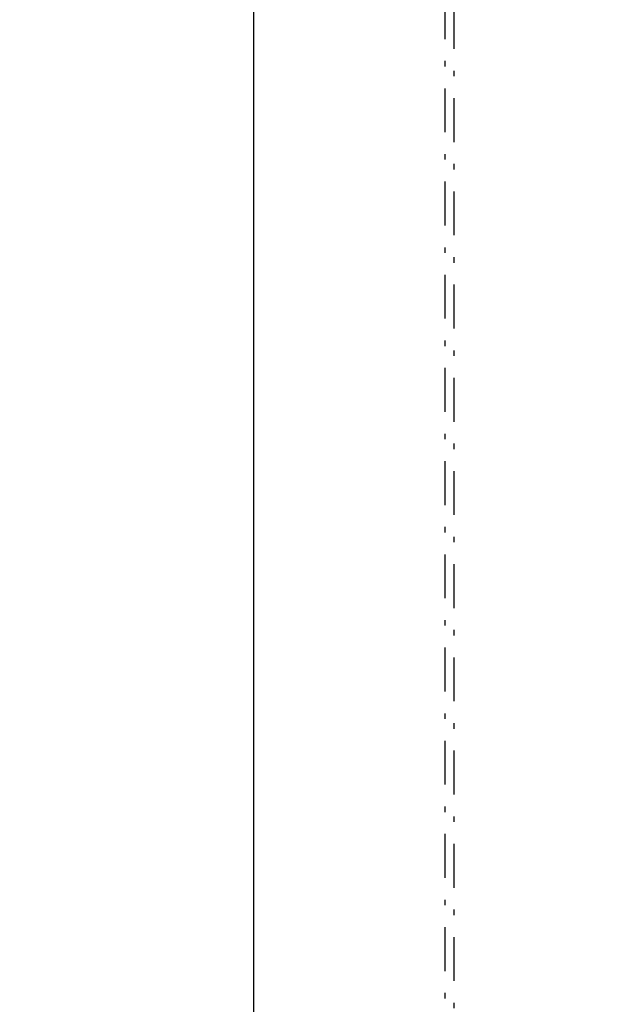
# Model space of a CAD drawing. Extents: x -4471 to 629, y 1975 to 5538.
# Tile 9 of 41: x -3300 to -3247, y 4072 to 4162. Entities that reach past the tile are written whole.
import ezdxf

# ---------------------------------------------------------------- set-up
doc = ezdxf.new("R2010")
doc.units = 0
doc.header["$MEASUREMENT"] = 0
doc.linetypes.add('DASHDOT', pattern=[8.5, 4, -2, 0.5, -2])
doc.layers.get('0').update_dxf_attribs({"linetype": 'CONTINUOUS'})
doc.layers.add('LE_MIDDLE', color=7, linetype='CONTINUOUS')

msp = doc.modelspace()

# ---------------------------------------------------------------- linework, layer by layer
msp.add_lwpolyline([(-3148.067, 3782.068), (-3278.569, 3758.13), (-3278.569, 4230.69)])
for centre, start_param, end_param in [((-2207.526, 3687.637), 0.503466, 2.534813), ((-2207.526, 3668.714), 0.504763, 2.533775)]:
    msp.add_ellipse(centre, major_axis=(2040, 0), ratio=0.323677, start_param=start_param, end_param=end_param)
at = {"layer": 'LE_MIDDLE', "linetype": 'DASHDOT'}
msp.add_line((-3260.357, 4214.584), (-3260.357, 3782.185), dxfattribs=at)
at = {"layer": 'LE_MIDDLE', "color": 1, "linetype": 'DASHDOT'}
msp.add_lwpolyline([(-3165.468, 4233.037), (-3261.169, 4215.482), (-3261.169, 3780.245)], dxfattribs=at)

doc.saveas('drawing.dxf')
